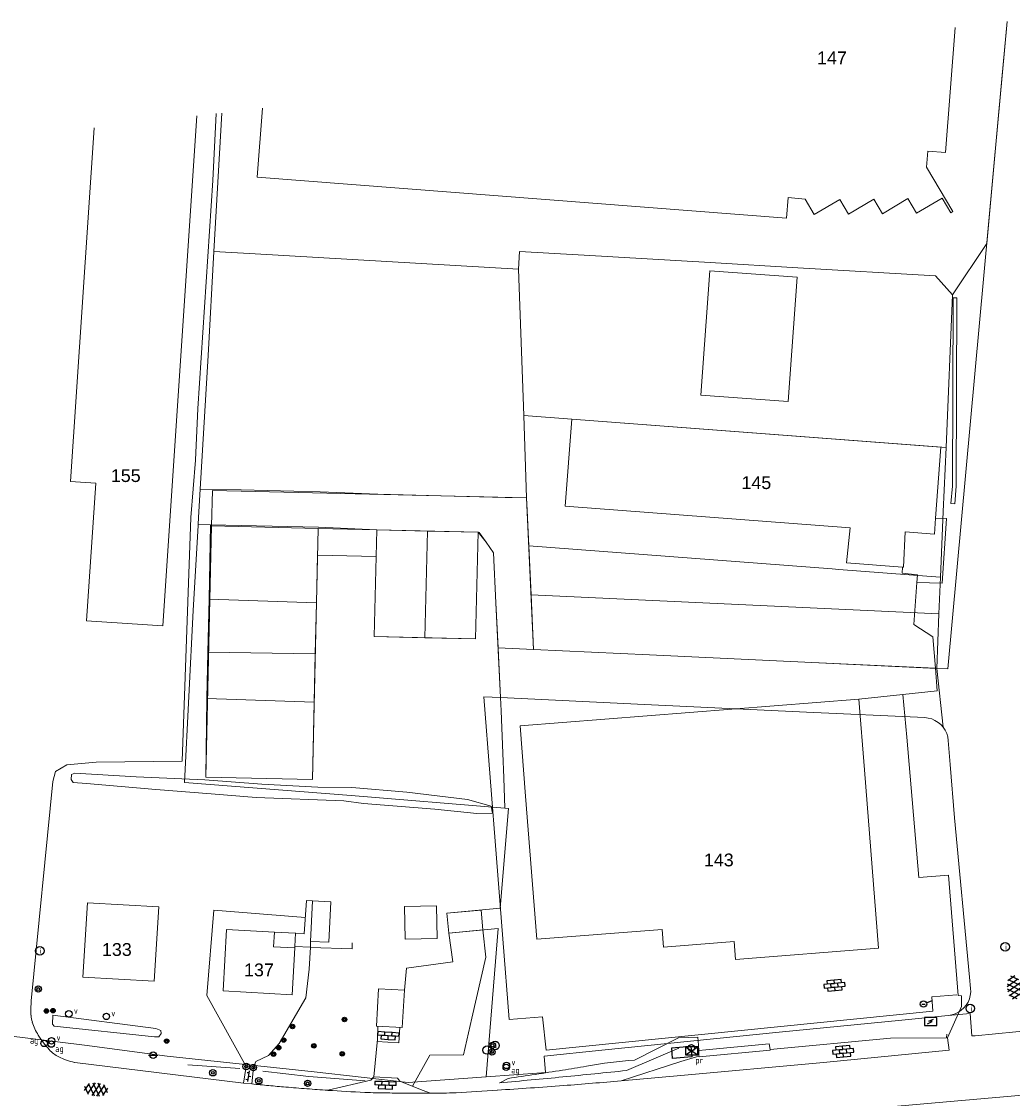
# Model space of a CAD drawing. Header units: metres. Extents: x 117922 to 130630, y 447724 to 454087.
# Tile 57 of 61: x 126615 to 126755, y 451557 to 451708. Entities that reach past the tile are written whole.
import ezdxf
from ezdxf.enums import TextEntityAlignment as Align

# ---------------------------------------------------------------- set-up
doc = ezdxf.new("R2010")
doc.units = ezdxf.units.M
doc.layers.get('0').update_dxf_attribs({"color": 8})
for name, color, linetype, lineweight in [('B01', 8, 'Continuous', 0), ('B02', 8, 'Continuous', 0), ('B03', 8, 'Continuous', 0), ('B04', 8, 'Continuous', 0), ('B14', 8, 'Continuous', 0), ('G01', 8, 'Continuous', 0), ('G03', 8, 'Continuous', 0), ('T00', 8, 'Continuous', 0), ('V00', 8, 'Continuous', 0), ('W00', 8, 'Continuous', 0), ('Z02', 7, 'Continuous', 0)]:
    doc.layers.add(name, color=color, linetype=linetype, lineweight=lineweight)
for name, color, linetype in [('SYM-GV1', 8, 'Continuous'), ('SYM-OV4', 8, 'Continuous'), ('SYMBT09', 8, 'Continuous'), ('TOPOT14', 8, 'Continuous'), ('TOPOT20', 8, 'Continuous'), ('TOPOT26', 8, 'Continuous'), ('TOPOT28', 8, 'Continuous'), ('TOPOT31', 8, 'Continuous'), ('TOPOT35', 8, 'Continuous'), ('TOPOT36', 8, 'Continuous'), ('TOPOT52', 8, 'Continuous'), ('TOPOT72', 8, 'Continuous'), ('TOPOT82', 8, 'Continuous')]:
    doc.layers.add(name, color=color, linetype=linetype)
doc.styles.add('ISO', font='ISO')
doc.styles.add('Z02', font='arial.ttf', dxfattribs={"height": 1.8})

# ---------------------------------------------------------------- blocks, each defined once
blk = doc.blocks.new('paal')
at = {"color": 0}
for radius in [0.45, 0.2]:
    blk.add_circle((0, 0), radius, dxfattribs=at)
blk = doc.blocks.new('schk')
at = {"color": 0}
for p, q in [((0.86, 0.56), (-0.86, 0.56)), ((-0.86, 0.56), (-0.86, -0.56)), ((0.86, -0.56), (0.86, 0.56)), ((-0.86, -0.56), (0.86, -0.56))]:
    blk.add_line(p, q, dxfattribs=at)
at = {"color": 0, "linetype": 'Continuous'}
for p, q in [((-0.86, 0.56), (0.86, -0.56)), ((-0.86, -0.56), (0.86, 0.56))]:
    blk.add_line(p, q, dxfattribs=at)
blk = doc.blocks.new('boom')
at = {"color": 0}
for radius in [0.315, 0.225, 0.135]:
    blk.add_circle((0, 0), radius, dxfattribs=at)
blk = doc.blocks.new('afsl-gas')
at = {"color": 0}
blk.add_circle((0, 0), 0.45, dxfattribs=at)
at = {"color": 0, "style": 'ISO'}
blk.add_attdef('AFSL-GAS', (0.7, 0), '', height=0.9, dxfattribs=at)
blk = doc.blocks.new('verklikker')
at = {"color": 0}
blk.add_circle((0, 0), 0.45, dxfattribs=at)
at = {"color": 0, "style": 'ISO'}
blk.add_attdef('VERKLIKKER', (0.7, 0), '', height=0.9, dxfattribs=at)
blk = doc.blocks.new('aanduidingsbord')
at = {"color": 0}
for p, q in [((-0.81, -0.33), (0, 0)), ((-1.45, -0.5), (-1.01, -0.5))]:
    blk.add_line(p, q, dxfattribs=at)
blk.add_circle((-1.23, -0.5), 0.45, dxfattribs=at)
blk = doc.blocks.new('afvalbak')
at = {"color": 0}
blk.add_circle((0, 0), 0.45, dxfattribs=at)
at = {"color": 0, "style": 'ISO'}
blk.add_attdef('AFVALBAK', (0.7, 0), '', height=0.9, dxfattribs=at)
blk = doc.blocks.new('klinkers4')
at = {"color": 0, "linetype": 'ByBlock', "lineweight": -2}
for p, q in [((0, 1.5), (-0.5, 1.5)), ((-0.5, 1.5), (-0.5, 0.5)), ((-0.5, 0.5), (-0.5, -0.5)), ((0, 0.5), (-0.5, 0.5)), ((0, 1.5), (0, 1)), ((0.5, 1), (0, 1)), ((0, 1), (0, 0.5)), ((0, 0.5), (0, 0)), ((0.5, 0), (0, 0)), ((0, 0), (0, -0.5)), ((0.5, 0), (0.5, 1)), ((0.5, -1), (0.5, 0)), ((-0.5, -0.5), (-0.5, -1.5)), ((0, -0.5), (-0.5, -0.5)), ((-0.5, -1.5), (0, -1.5)), ((0, -0.5), (0, -1)), ((0, -1), (0.5, -1)), ((0, -1), (0, -1.5))]:
    blk.add_line(p, q, dxfattribs=at)
blk = doc.blocks.new('klinkers6')
at = {"color": 0, "linetype": 'ByBlock', "lineweight": -2}
for p, q in [((-0.25, 1), (-0.75, 1)), ((-0.75, 1), (-0.75, 0)), ((-0.25, 0), (-0.75, 0)), ((-0.75, 0), (-0.75, -1)), ((0.25, 1.5), (-0.25, 1.5)), ((-0.25, 1.5), (-0.25, 0.5)), ((0.25, 0.5), (-0.25, 0.5)), ((-0.25, 0.5), (-0.25, -0.5)), ((0.25, 0.5), (0.25, 1.5)), ((0.75, 1), (0.25, 1)), ((0.25, -0.5), (0.25, 0.5)), ((0.75, 0), (0.75, 1)), ((-0.75, -1), (-0.25, -1)), ((-0.25, -0.5), (-0.25, 0)), ((0.25, -0.5), (-0.25, -0.5)), ((-0.25, -0.5), (-0.25, -1.5)), ((-0.25, -1.5), (0.25, -1.5)), ((0.75, 0), (0.25, 0)), ((0.25, 0), (0.25, -0.5)), ((0.25, -1.5), (0.25, -0.5)), ((0.25, -1), (0.75, -1)), ((0.75, -1), (0.75, 0))]:
    blk.add_line(p, q, dxfattribs=at)
blk = doc.blocks.new('klinkers2')
at = {"color": 0, "linetype": 'ByBlock', "lineweight": -2}
for p, q in [((-0.31, 0.5), (0, 0.5)), ((0, -0.75), (0, 0.75)), ((0, 0), (0.31, 0)), ((0, -0.5), (-0.31, -0.5))]:
    blk.add_line(p, q, dxfattribs=at)
blk = doc.blocks.new('grensmarkering')
at = {"color": 0}
blk.add_line((-0.67, 0), (0.67, 0), dxfattribs=at)
blk.add_circle((0, 0), 0.45, dxfattribs=at)
blk = doc.blocks.new('inspectieput')
at = {"color": 0}
blk.add_circle((0, 0), 0.6, dxfattribs=at)
at = {"color": 0, "linetype": 'Continuous', "style": 'ISO'}
blk.add_attdef('I', (0, -0.39), '', height=0.8, dxfattribs=at)
blk = doc.blocks.new('abri')
at = {"color": 0}
for p, q in [((-2.1, 1.2), (2.1, 1.2)), ((-2.1, -1.2), (-2.1, 1.2)), ((2.1, 1.2), (2.1, -1.2)), ((2.1, -1.2), (-2.1, -1.2))]:
    blk.add_line(p, q, dxfattribs=at)
at = {"color": 0, "linetype": 'Continuous', "style": 'ISO', "flags": 2}
blk.add_attdef('ABRI', text='', height=0.8, dxfattribs=at).set_placement((0, 0), align=Align.MIDDLE_CENTER)
blk = doc.blocks.new('asfalt6')
at = {"color": 0, "linetype": 'ByBlock', "lineweight": -2}
for p, q in [((-0.76, 1.01), (0.3, 1.62)), ((-0.3, 1.62), (0.76, 1.01)), ((-0.93, 0.18), (0.7, 1.13)), ((-0.89, -0.52), (0.89, 0.52)), ((-0.89, 0.52), (0.89, -0.52)), ((-0.7, 1.13), (0.93, 0.18)), ((-0.93, -0.18), (0.7, -1.13)), ((-0.76, -1.01), (0.3, -1.62)), ((-0.7, -1.13), (0.93, -0.18)), ((-0.3, -1.62), (0.76, -1.01))]:
    blk.add_line(p, q, dxfattribs=at)
blk = doc.blocks.new('schk-electra')
at = {"color": 0}
for p, q in [((0.86, 0.56), (-0.86, 0.56)), ((-0.86, 0.56), (-0.86, -0.56)), ((0.86, -0.56), (0.86, 0.56)), ((-0.86, -0.56), (0.86, -0.56))]:
    blk.add_line(p, q, dxfattribs=at)
blk.add_lwpolyline([(-0.43, -0.35), (0.24, -0.02), (-0.24, 0.02), (0.41, 0.32)], dxfattribs=at)

msp = doc.modelspace()

# ---------------------------------------------------------------- linework, layer by layer
at = {"layer": 'B01', "flags": 128}
for points in [[(126746.53, 451707.42), (126745.16, 451689.86)], [(126648.26, 451686.37), (126649.01, 451696.07)], [(126625.33, 451693.31), (126622.01, 451643.54), (126625.54, 451643.3), (126624.25, 451623.95), (126634.99, 451623.23), (126639.78, 451694.99)], [(126742.67, 451690.05), (126742.49, 451687.76)], [(126745.16, 451689.86), (126742.67, 451690.05)], [(126742.49, 451687.76), (126746.19, 451681.52)], [(126722.78, 451680.59), (126648.26, 451686.37)], [(126723.01, 451683.49), (126722.78, 451680.59)], [(126725.39, 451683.3), (126723.01, 451683.49)], [(126726.68, 451681.12), (126725.39, 451683.3)], [(126730.26, 451683.24), (126726.68, 451681.12)], [(126731.48, 451681.18), (126730.26, 451683.24)], [(126735.06, 451683.3), (126731.48, 451681.18)], [(126736.28, 451681.23), (126735.06, 451683.3)], [(126739.86, 451683.35), (126736.28, 451681.23)], [(126741.09, 451681.29), (126739.86, 451683.35)], [(126744.68, 451683.42), (126741.09, 451681.29)], [(126745.9, 451681.35), (126744.68, 451683.42)], [(126746.19, 451681.52), (126745.9, 451681.35)], [(126724.26, 451672.31), (126722.99, 451654.81), (126710.69, 451655.7), (126711.96, 451673.2), (126724.26, 451672.31)], [(126641.85, 451637.3), (126641.02, 451601.95), (126656.04, 451601.6), (126656.87, 451636.94), (126641.85, 451637.3)], [(126739.08, 451631.5), (126731.23, 451632.09), (126731.75, 451637.04)], [(126679.01, 451621.39), (126679.38, 451636.41), (126665.11, 451636.76), (126664.74, 451621.74), (126679.01, 451621.39)], [(126739.47, 451636.46), (126739.24, 451631.48), (126739.08, 451631.5)], [(126686.04, 451599.26), (126685.26, 451609.17), (126732.96, 451612.9)], [(126732.96, 451612.9), (126733.74, 451602.98)], [(126733.74, 451602.98), (126735.72, 451577.88), (126715.6, 451576.3), (126715.4, 451578.8), (126705.44, 451578.02), (126705.25, 451580.51), (126687.61, 451579.13)], [(126687.61, 451579.13), (126686.04, 451599.26)], [(126634.43, 451583.69), (126633.79, 451573.23), (126623.75, 451573.82), (126624.39, 451584.28), (126634.43, 451583.69)], [(126653.58, 451577.92), (126653.21, 451571.33), (126643.46, 451571.87), (126643.94, 451580.52), (126650.7, 451580.14), (126650.58, 451578.09), (126653.58, 451577.92)]]:
    msp.add_lwpolyline(points, dxfattribs=at)
at = {"layer": 'B02', "flags": 128}
for points in [[(126655.76, 451578.82), (126656.05, 451584.55)], [(126658.65, 451584.42), (126656.05, 451584.55)], [(126673.51, 451583.83), (126669.01, 451583.73)], [(126673.51, 451583.83), (126673.61, 451579.23)], [(126669.01, 451583.73), (126669.11, 451579.13)], [(126673.61, 451579.23), (126669.11, 451579.13)], [(126658.37, 451578.73), (126655.76, 451578.82)]]:
    msp.add_lwpolyline(points, dxfattribs=at)
at = {"layer": 'B03', "flags": 128}
for points in [[(126731.75, 451637.04), (126691.63, 451640.08), (126692.56, 451652.34), (126744.51, 451648.4), (126743.76, 451638.39)], [(126743.76, 451638.39), (126743.59, 451636.15), (126739.47, 451636.46)], [(126680.05, 451580.45), (126679.79, 451583.25), (126674.98, 451582.79), (126675.25, 451579.99), (126680.05, 451580.45)], [(126668.98, 451571.95), (126668.69, 451566.73), (126665.04, 451566.93), (126665.33, 451572.16), (126668.98, 451571.95)]]:
    msp.add_lwpolyline(points, dxfattribs=at)
at = {"layer": 'B04', "flags": 128}
msp.add_lwpolyline([(126649.08, 451560.57), (126655.54, 451559.81), (126663.47, 451559.2)], dxfattribs=at)
at = {"layer": 'B14', "flags": 128}
msp.add_lwpolyline([(126658.65, 451584.42), (126658.37, 451578.73)], dxfattribs=at)
at = {"layer": 'G01', "flags": 128}
for points in [[(126752.14, 451689.93), (126753.81, 451708.27)], [(126642.18, 451675.9), (126643.28, 451695.4)], [(126750.96, 451677.06), (126752.14, 451689.93)], [(126746.13, 451669.8), (126750.96, 451677.06)], [(126640.24, 451642.49), (126641.35, 451661.3), (126642.18, 451675.9)], [(126647.97, 451675.57), (126642.18, 451675.9)], [(126647.97, 451675.57), (126685.05, 451673.45)], [(126685.19, 451675.9), (126685.05, 451673.45)], [(126694.31, 451675.38), (126685.19, 451675.9)], [(126743.76, 451672.48), (126724.35, 451673.63), (126712.02, 451674.36), (126694.31, 451675.38)], [(126685.05, 451673.45), (126685.78, 451652.85)], [(126746.13, 451669.8), (126743.76, 451672.48)], [(126745.22, 451648.35), (126746.13, 451669.8)], [(126692.56, 451652.34), (126685.78, 451652.85)], [(126685.78, 451652.85), (126686.19, 451641.24)], [(126692.56, 451652.34), (126745.22, 451648.35)], [(126744.84, 451639.35), (126745.22, 451648.35)], [(126640.01, 451638.48), (126640.24, 451642.49)], [(126686.19, 451641.24), (126683.17, 451641.32), (126672.37, 451641.58), (126665.23, 451641.76), (126657.13, 451642.1), (126646.03, 451642.36), (126640.24, 451642.49)], [(126686.27, 451639.49), (126686.19, 451641.24)], [(126639.95, 451637.49), (126640.01, 451638.48)], [(126686.41, 451636.4), (126686.27, 451639.49)], [(126744.45, 451630.09), (126744.84, 451639.35)], [(126683.11, 451597.6), (126661.48, 451599.37), (126638.05, 451601.21), (126639.24, 451625.39), (126639.94, 451637.34)], [(126639.94, 451637.34), (126639.95, 451637.49)], [(126639.95, 451637.49), (126641.72, 451637.45)], [(126641.49, 451626.98), (126641.72, 451637.45)], [(126656.87, 451637.11), (126641.72, 451637.45)], [(126656.92, 451637.11), (126656.87, 451637.11)], [(126665.11, 451636.76), (126656.92, 451637.11)], [(126665.01, 451632.98), (126665.11, 451636.76)], [(126672.24, 451636.58), (126665.11, 451636.76)], [(126672.24, 451636.58), (126671.88, 451621.57)], [(126679.38, 451636.41), (126672.24, 451636.58)], [(126679.01, 451621.39), (126679.38, 451636.41)], [(126679.5, 451636.35), (126679.38, 451636.41)], [(126681.54, 451633.5), (126680.48, 451635.03), (126679.5, 451636.35)], [(126686.5, 451634.48), (126686.41, 451636.4)], [(126686.5, 451634.48), (126729.19, 451631.24)], [(126686.82, 451627.59), (126686.5, 451634.48)], [(126656.62, 451626.49), (126656.78, 451633.17)], [(126656.78, 451633.17), (126665.01, 451632.98)], [(126664.74, 451621.74), (126665.01, 451632.98)], [(126682.17, 451620.16), (126681.86, 451626.49), (126681.54, 451633.5)], [(126729.19, 451631.24), (126730.12, 451631.17)], [(126730.12, 451631.17), (126743.13, 451630.18)], [(126743.13, 451630.18), (126744.45, 451630.09)], [(126744.23, 451624.91), (126744.45, 451630.09)], [(126641.32, 451619.52), (126641.49, 451626.98)], [(126641.49, 451626.98), (126656.62, 451626.49)], [(126656.45, 451619.29), (126656.62, 451626.49)], [(126744.23, 451624.91), (126686.82, 451627.59)], [(126687.18, 451619.92), (126686.82, 451627.59)], [(126743.91, 451617.25), (126744.23, 451624.91)], [(126664.74, 451621.74), (126671.88, 451621.57)], [(126671.88, 451621.57), (126679.01, 451621.39)], [(126682.22, 451619.08), (126682.17, 451620.16)], [(126687.18, 451619.92), (126682.17, 451620.16)], [(126641.17, 451613), (126641.32, 451619.52)], [(126641.32, 451619.52), (126656.45, 451619.29)], [(126656.29, 451612.52), (126656.45, 451619.29)], [(126682.22, 451619.08), (126682.51, 451613.14)], [(126743.91, 451617.25), (126726.33, 451618.08), (126703.48, 451619.15), (126687.18, 451619.92)], [(126743.91, 451617.25), (126744.82, 451608.97)], [(126641.02, 451601.95), (126641.17, 451613)], [(126641.17, 451613), (126656.29, 451612.52)], [(126656.04, 451601.6), (126656.29, 451612.52)], [(126682.51, 451613.14), (126682.59, 451611.28)], [(126742.22, 451610.32), (126725.57, 451611.11), (126702.79, 451612.17), (126682.51, 451613.14)], [(126682.97, 451601.85), (126682.85, 451605.33), (126682.59, 451611.28)], [(126742.22, 451610.32), (126742.72, 451610.26), (126743.21, 451610.13), (126743.67, 451609.93), (126744.1, 451609.66), (126744.48, 451609.34), (126744.82, 451608.97)], [(126744.82, 451608.97), (126745.1, 451608.55), (126745.32, 451608.09), (126745.46, 451607.61), (126745.54, 451607.11)], [(126745.54, 451607.11), (126745.82, 451603.73)], [(126745.82, 451603.73), (126746.43, 451596.22), (126748.54, 451573.78)], [(126641.02, 451601.95), (126656.04, 451601.6)], [(126683.11, 451597.6), (126682.97, 451601.85)], [(126683.65, 451597.55), (126682.47, 451583.5), (126674.98, 451582.79), (126675.25, 451579.99), (126682.2, 451580.66), (126680.49, 451559.79)], [(126683.65, 451597.55), (126683.11, 451597.6)], [(126748.54, 451573.78), (126748.69, 451572.22)], [(126748.69, 451572.22), (126748.7, 451571.72), (126748.64, 451571.23), (126748.51, 451570.74), (126748.32, 451570.29), (126748.05, 451569.86), (126747.74, 451569.48), (126747.37, 451569.14), (126746.96, 451568.86), (126746.51, 451568.64), (126746.03, 451568.49), (126745.54, 451568.41)]]:
    msp.add_lwpolyline(points, dxfattribs=at)
at = {"layer": 'G03', "flags": 128}
for points in [[(126745.54, 451568.41), (126748.64, 451568.71)], [(126748.64, 451568.71), (126748.87, 451565.53), (126749.32, 451565.57)], [(126593.62, 451567.87), (126594.4, 451567.78), (126612.93, 451565.61), (126623.98, 451564.22)], [(126688.3, 451560.35), (126688.83, 451560.39), (126688.65, 451562.69), (126696.78, 451563.54), (126721.74, 451566.04), (126738.99, 451567.77), (126745.54, 451568.41)], [(126749.32, 451565.57), (126760.76, 451566.66)], [(126623.98, 451564.22), (126635.59, 451562.68), (126656.3, 451560.49), (126669.52, 451559), (126680.49, 451559.79)], [(126680.49, 451559.79), (126688.3, 451560.35)]]:
    msp.add_lwpolyline(points, dxfattribs=at)
at = {"layer": 'T00', "flags": 128}
for points in [[(126741.13, 451629.35), (126741.2, 451630.43), (126739.03, 451630.64), (126739.08, 451631.5)], [(126743.73, 451617.26), (126743.38, 451621.67), (126740.71, 451623.45), (126741.13, 451629.35)], [(126739.13, 451613.57), (126743.98, 451614.09), (126743.73, 451617.26)], [(126732.96, 451612.9), (126739.13, 451613.57)], [(126638.51, 451561.46), (126645.81, 451560.97)]]:
    msp.add_lwpolyline(points, dxfattribs=at)
at = {"layer": 'V00', "flags": 128}
for points in [[(126745.46, 451617.18), (126753.08, 451700.2), (126753.81, 451708.27)], [(126642.49, 451695.31), (126642.04, 451685.92), (126639.91, 451653.81), (126639.58, 451646.56), (126638.91, 451638.47)], [(126746.12, 451642.88), (126745.92, 451640.46), (126746.46, 451640.41), (126746.65, 451642.9), (126746.75, 451669.38), (126746.23, 451669.39), (126746.12, 451642.88)], [(126641.85, 451637.3), (126641.97, 451642.29)], [(126743.73, 451617.26), (126726.33, 451618.08), (126703.48, 451619.15), (126687.18, 451619.92), (126686.19, 451641.25), (126641.97, 451642.29)], [(126638.91, 451638.47), (126637.7, 451604.2)], [(126741.13, 451629.35), (126744.7, 451629.24), (126745.28, 451638.33), (126743.76, 451638.39)], [(126665.11, 451636.76), (126656.87, 451636.94)], [(126682.51, 451613.14), (126681.86, 451626.49), (126681.54, 451633.5), (126680.48, 451635.03), (126679.38, 451636.41)], [(126745.46, 451617.18), (126743.73, 451617.26)], [(126682.51, 451613.14), (126680.16, 451613.25)], [(126683.72, 451567.86), (126680.16, 451613.25)], [(126739.13, 451613.57), (126739.69, 451607.56), (126741.39, 451587.81), (126745.57, 451588.16), (126746.95, 451571.21)], [(126637.7, 451604.2), (126625.62, 451604.06), (126621.49, 451603.69), (126619.89, 451602.75), (126619.5, 451601.35), (126616.47, 451570.48)], [(126654.87, 451579.92), (126655.2, 451584.59)], [(126655.2, 451584.59), (126656.05, 451584.55)], [(126642.18, 451583.24), (126641.19, 451571.21)], [(126655.03, 451582.22), (126642.18, 451583.24)], [(126653.66, 451579.98), (126650.7, 451580.14)], [(126653.58, 451578.1), (126653.66, 451579.98)], [(126653.69, 451579.98), (126654.87, 451579.92)], [(126675.25, 451579.99), (126675.8, 451575.96)], [(126680.05, 451580.45), (126680.44, 451576.62), (126678.5, 451568.02)], [(126653.58, 451577.92), (126653.58, 451578.1)], [(126655.75, 451578.02), (126653.58, 451578.1)], [(126655.75, 451578.02), (126655.57, 451574.95)], [(126655.75, 451578.02), (126655.76, 451578.82)], [(126661.66, 451577.78), (126655.77, 451577.99)], [(126661.65, 451578.61), (126661.66, 451577.78)], [(126655.57, 451574.95), (126655.12, 451570.91)], [(126669.3, 451575.09), (126668.98, 451571.95)], [(126675.8, 451575.96), (126669.3, 451575.09)], [(126646.71, 451561.23), (126641.19, 451571.21)], [(126655.12, 451570.91), (126651.35, 451564.45)], [(126746.76, 451571.33), (126743.22, 451571.02), (126743.38, 451569.04), (126688.94, 451563.52), (126688.45, 451568.23), (126683.72, 451567.86)], [(126745.65, 451563.51), (126745.41, 451565.27), (126747.41, 451569.68), (126747.39, 451571.17), (126746.95, 451571.21)], [(126677.33, 451562.86), (126678.5, 451568.02)], [(126665.26, 451566.92), (126665.18, 451565.08)], [(126668.35, 451566.75), (126668.2, 451564.54)], [(126745.29, 451565.26), (126745.33, 451565.79)], [(126647.73, 451561.08), (126648.06, 451561.92), (126649.84, 451562.76), (126651.35, 451564.45)], [(126664.68, 451559.79), (126665.18, 451565.08)], [(126668.2, 451564.54), (126665.11, 451564.75)], [(126707.55, 451565.27), (126701.37, 451562.13)], [(126710.29, 451565.37), (126707.55, 451565.27)], [(126710.38, 451564.24), (126710.29, 451565.37)], [(126710.38, 451564.24), (126710.42, 451563.49)], [(126711.42, 451563.58), (126720.34, 451564.41)], [(126720.34, 451564.41), (126720.45, 451563.62)], [(126737.4, 451565.2), (126720.45, 451563.62)], [(126745.29, 451565.26), (126737.4, 451565.2)], [(126670.13, 451558.47), (126672.58, 451562.81)], [(126672.58, 451562.81), (126677.33, 451562.86)], [(126700.27, 451560.66), (126707.63, 451563.82)], [(126710.12, 451562.57), (126707.92, 451561.92)], [(126710.45, 451562.7), (126710.12, 451562.57)], [(126710.42, 451563.49), (126711.42, 451563.58)], [(126710.42, 451563.49), (126710.45, 451562.7)], [(126710.48, 451562.6), (126710.45, 451562.7)], [(126720.45, 451563.53), (126710.48, 451562.6)], [(126720.45, 451563.62), (126720.45, 451563.53)], [(126727.97, 451561.79), (126745.65, 451563.51)], [(126622.58, 451561.8), (126646.35, 451558.91)], [(126646.35, 451558.91), (126646.71, 451561.23)], [(126647.52, 451558.77), (126647.73, 451561.08)], [(126707.92, 451561.92), (126699.49, 451559.2)], [(126707.38, 451559.93), (126727.97, 451561.79)], [(126730.97, 451554.98), (126742.09, 451555.99), (126757.59, 451557.36), (126770.81, 451558.65), (126787.1, 451560.1), (126803.28, 451561.55), (126808.54, 451562.03)], [(126664.68, 451559.79), (126664.28, 451559.32)], [(126668.04, 451559.6), (126664.68, 451559.79)], [(126668.33, 451559.19), (126668.04, 451559.6)], [(126683.59, 451559.55), (126682.4, 451558.95)], [(126699.49, 451559.2), (126707.38, 451559.93)], [(126646.35, 451558.91), (126647.52, 451558.77)], [(126664.28, 451559.32), (126658.21, 451557.88)], [(126671.51, 451557.92), (126668.33, 451559.19)], [(126672.64, 451557.47), (126671.51, 451557.92)]]:
    msp.add_lwpolyline(points, dxfattribs=at)
at = {"layer": 'V00'}
for centre, radius, start, end in [((126637.07, 451569.1), 20.65, 176.1665, 181.8005), ((126620.37, 451568.67), 3.94, 183.2303, 197.9672), ((126624.45, 451569.97), 8.23, 197.7995, 211.7707), ((126624.45, 451569.97), 8.23, 197.7995, 211.7707), ((126628.86, 451572.7), 13.41, 211.7987, 222.7053), ((126628.86, 451572.7), 13.41, 211.7987, 222.7053), ((126622.47, 451566.79), 4.71, 222.5801, 243.3014), ((126622.47, 451566.79), 4.71, 222.5801, 243.3014), ((126624.45, 451570.7), 9.09, 243.2045, 258.0961), ((126624.81, 451972.21), 416.82, 279.1687, 279.6407), ((126704.9, 451506.55), 55.69, 93.6364, 100.6492), ((126624.77, 451967.63), 412.3, 278.2015, 278.7383), ((126568.4, 452837.85), 1283.98, 275.29322, 275.49263), ((126617.15, 452018.02), 463.26, 278.7236, 279.2016), ((126610.47, 452407.31), 851.39, 275.4476, 275.75108), ((126594.41, 452577.98), 1022.81, 275.68787, 275.94058), ((126694.25, 452037.37), 480.87, 264.4225, 264.7081), ((126682.01, 451910.17), 353.09, 264.7819, 265.171), ((126689.06, 451991.25), 434.47, 265.145, 265.5362), ((126683.18, 451920.34), 363.32, 265.591, 266.0589), ((126623.13, 452467.75), 911.76, 273.70641, 274.00004), ((126571.9, 452806.9), 1252.84, 275.05975, 275.26409), ((126621.46, 452479.72), 923.82, 274.05162, 274.34147), ((126639.4, 452247.03), 690.44, 274.31872, 274.656), ((126639.21, 452257.28), 700.67, 274.60329, 274.9357), ((126673.43, 451791.9), 234.52, 266.2773, 267.553), ((126667.18, 451642.25), 84.74, 267.4597, 269.5802), ((126684.41, 453610.5), 2053.07, 269.50182, 269.58211), ((126679.02, 452837.54), 1280.08, 269.57074, 269.71419), ((126673.07, 451628.74), 71.27, 269.6523, 272.5633), ((126668.31, 451737.33), 179.96, 272.5321, 274.3847)]:
    msp.add_arc(centre, radius, start, end, dxfattribs=at)
at = {"layer": 'W00', "flags": 128}
for points in [[(126681.41, 451596.88), (126679.17, 451596.84), (126673.25, 451597.45), (126663.25, 451598.25), (126660.45, 451598.63), (126648.12, 451599.08), (126641.78, 451599.6), (126634, 451600.23), (126624.24, 451601.07), (126622.37, 451601.21), (126622.07, 451601.63), (126622.15, 451602.31), (126622.59, 451602.53), (126631.24, 451601.99), (126640.9, 451601.58), (126648.94, 451600.96), (126656.8, 451600.53), (126661.61, 451600.51), (126669.35, 451599.83), (126677.85, 451598.78), (126681.21, 451597.88), (126681.41, 451596.88)], [(126634.75, 451565.88), (126634.43, 451565.4), (126633.83, 451565.4), (126619.7, 451566.91), (126619.44, 451567.21), (126619.5, 451568.45), (126633.99, 451566.58), (126634.69, 451566.3), (126634.75, 451565.88)]]:
    msp.add_lwpolyline(points, dxfattribs=at)

# ---------------------------------------------------------------- block references
at = {"layer": 'SYM-GV1'}
for p, rotation in [((126754.75, 451572.4), 4.880888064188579), ((126625.57, 451558.01), 264.8201591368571)]:
    msp.add_blockref('asfalt6', p, dxfattribs=dict(at, rotation=rotation))
at = {"layer": 'SYM-OV4'}
for name, p, rotation in [('klinkers6', (126729.53, 451572.65), 275.3962302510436), ('klinkers4', (126666.72, 451565.54), 266.3889177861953), ('klinkers6', (126730.74, 451563.36), 275.3962302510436), ('klinkers2', (126647.07, 451559.87), 351.7044889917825), ('klinkers4', (126666.33, 451558.59), 268.4176698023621)]:
    msp.add_blockref(name, p, dxfattribs=dict(at, rotation=rotation))
at = {"layer": 'SYMBT09', "xscale": 0.64056451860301, "yscale": 0.6249249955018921, "zscale": 0.64056451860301, "rotation": 5.032467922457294}
msp.add_blockref('abri', (126708.02, 451563.23), dxfattribs=at)
at = {"layer": 'TOPOT14'}
msp.add_blockref('schk', (126709.42, 451563.45), dxfattribs=at)
at = {"layer": 'TOPOT20'}
msp.add_blockref('aanduidingsbord', (126743.28, 451570.52), dxfattribs=at)
at = {"layer": 'TOPOT26'}
for p in [(126618.6, 451569.04), (126619.53, 451569.09), (126653.24, 451566.87), (126660.55, 451567.84), (126635.52, 451564.81), (126651.29, 451563.88), (126652, 451564.95), (126656.25, 451564.13), (126650.56, 451562.97), (126660.24, 451563.01)]:
    msp.add_blockref('boom', p, dxfattribs=at)
at = {"layer": 'TOPOT28'}
ref = msp.add_blockref('inspectieput', (126617.67, 451577.51), dxfattribs=at)
ref.add_attrib('I', 'i', (126617.67, 451577.12), dxfattribs={"color": 0, "height": 0.8, "style": 'ISO'})
ref = msp.add_blockref('inspectieput', (126753.54, 451578.07), dxfattribs=at)
ref.add_attrib('I', 'i', (126753.54, 451577.67), dxfattribs={"color": 0, "height": 0.8, "style": 'ISO'})
ref = msp.add_blockref('inspectieput', (126748.64, 451569.39), dxfattribs=at)
ref.add_attrib('I', 'i', (126748.64, 451569), dxfattribs={"color": 0, "height": 0.8, "style": 'ISO'})
ref = msp.add_blockref('inspectieput', (126680.65, 451563.55), dxfattribs=at)
ref.add_attrib('I', 'i', (126680.65, 451563.16), dxfattribs={"color": 0, "height": 0.8, "style": 'ISO'})
ref = msp.add_blockref('inspectieput', (126681.75, 451564.18), dxfattribs=at)
ref.add_attrib('I', 'i', (126681.75, 451563.79), dxfattribs={"color": 0, "height": 0.8, "style": 'ISO'})
at = {"layer": 'TOPOT31'}
ref = msp.add_blockref('verklikker', (126621.76, 451568.64), dxfattribs=at)
ref.add_attrib('VERKLIKKER', 'v', (126622.46, 451568.64), dxfattribs={"color": 0, "height": 0.9, "style": 'ISO'})
ref = msp.add_blockref('verklikker', (126627.04, 451568.28), dxfattribs=at)
ref.add_attrib('VERKLIKKER', 'v', (126627.74, 451568.28), dxfattribs={"color": 0, "height": 0.9, "style": 'ISO'})
ref = msp.add_blockref('verklikker', (126619.33, 451564.84), dxfattribs=at)
ref.add_attrib('VERKLIKKER', 'v', (126620.03, 451564.84), dxfattribs={"color": 0, "height": 0.9, "style": 'ISO'})
ref = msp.add_blockref('verklikker', (126683.35, 451561.38), dxfattribs=at)
ref.add_attrib('VERKLIKKER', 'v', (126684.05, 451561.38), dxfattribs={"color": 0, "height": 0.9, "style": 'ISO'})
at = {"layer": 'TOPOT35'}
ref = msp.add_blockref('afvalbak', (126709.38, 451563.86), dxfattribs=at)
ref.add_attrib('AFVALBAK', 'pr', (126709.93, 451561.67), dxfattribs={"color": 0, "height": 0.9, "style": 'ISO'})
at = {"layer": 'TOPOT36'}
msp.add_blockref('grensmarkering', (126633.62, 451562.83), dxfattribs=at)
at = {"layer": 'TOPOT52'}
for p in [(126617.46, 451572.13), (126681.37, 451564.21), (126681.31, 451563.28), (126646.71, 451561.23), (126647.73, 451561.08), (126648.49, 451559.22), (126655.37, 451558.86)]:
    msp.add_blockref('paal', p, dxfattribs=at)
at = {"layer": 'TOPOT52', "lineweight": 0}
msp.add_blockref('paal', (126642.02, 451560.35), dxfattribs=at)
at = {"layer": 'TOPOT72', "lineweight": 0}
msp.add_blockref('schk-electra', (126743.05, 451567.58), dxfattribs=at)
at = {"layer": 'TOPOT82'}
ref = msp.add_blockref('afsl-gas', (126618.29, 451564.48), dxfattribs=at)
ref.add_attrib('AFSL-GAS', 'ag', (126616.28, 451564.45), dxfattribs={"color": 0, "height": 0.9, "style": 'ISO'})
ref = msp.add_blockref('afsl-gas', (126619.3, 451564.38), dxfattribs=at)
ref.add_attrib('AFSL-GAS', 'ag', (126619.84, 451563.28), dxfattribs={"color": 0, "height": 0.9, "style": 'ISO'})
ref = msp.add_blockref('afsl-gas', (126683.32, 451561.11), dxfattribs=at)
ref.add_attrib('AFSL-GAS', 'ag', (126684.02, 451560.26), dxfattribs={"color": 0, "height": 0.9, "style": 'ISO'})

# ---------------------------------------------------------------- texts
at = {"layer": 'Z02', "linetype": 'Continuous', "char_height": 1.8, "attachment_point": 7, "line_spacing_factor": 0.8, "style": 'Z02'}
for s, insert in [('{\\C256;147}', (126727.07, 451702.26)), ('{\\C256;155}', (126627.67, 451643.45)), ('{\\C256;145}', (126716.43, 451642.46)), ('{\\C256;143}', (126711.14, 451589.37)), ('{\\C256;133}', (126626.42, 451576.77)), ('{\\C256;137}', (126646.42, 451573.9))]:
    msp.add_mtext(s, dxfattribs=dict(at, insert=insert))

doc.saveas('drawing.dxf')
